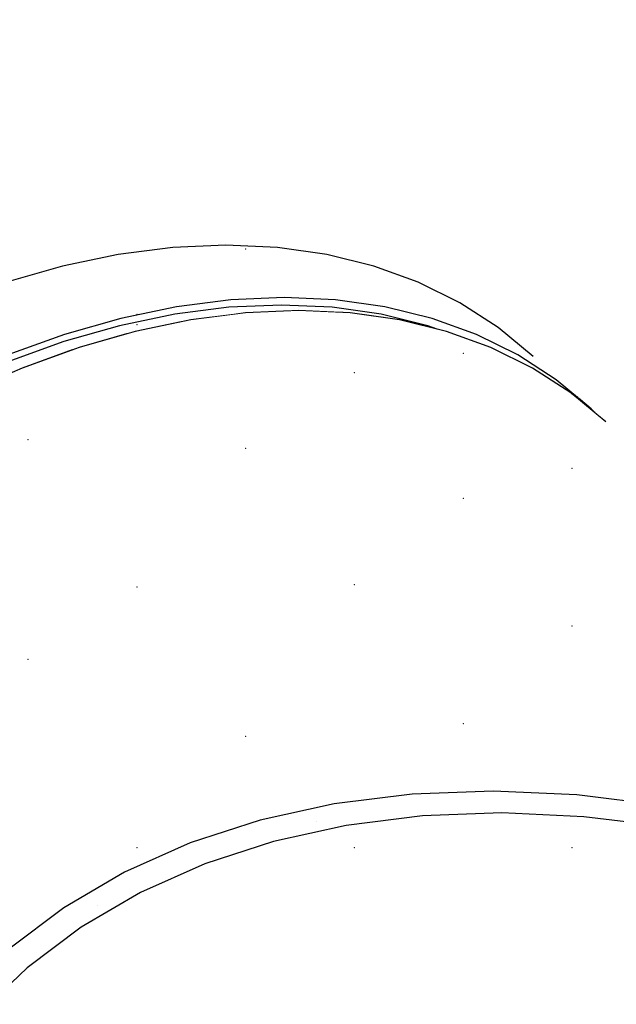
# Model space of a CAD drawing. Header units: millimetres. Extents: x -543656 to -529918, y -2500 to 6290.
# Tile 31 of 58: x -539016 to -538948, y 4940 to 5053. Entities that reach past the tile are written whole.
import ezdxf

# ---------------------------------------------------------------- set-up
doc = ezdxf.new("R2010")
doc.units = ezdxf.units.MM
doc.header["$MEASUREMENT"] = 0
doc.linetypes.add('Wipeout_Contour', pattern=[1000, 0, -1000])
for name, color, linetype in [('2 - KÓTA NS.2D', 7, 'Continuous'), ('3 - SVĚTLA.3D', 7, 'Continuous'), ('4 - PRVKY ZÁMEČNICKÉ.3D', 7, 'Continuous'), ('Výplně - Povrchové', 7, 'Continuous'), ('Výplně – Řezové', 7, 'Continuous')]:
    doc.layers.add(name, color=color, linetype=linetype)
doc.styles.add('GENEROVANÝ_STYL_1', font='Arial.ttf')
doc.dimstyles.new('GENEROVANÝ_STYL__1', dxfattribs={"dimtxt": 100, "dimasz": 85.5, "dimexe": 0.18, "dimexo": 450, "dimgap": 0, "dimtad": 1, "dimdec": 0, "dimzin": 0, "dimdsep": 46, "dimtxsty": 'GENEROVANÝ_STYL_1', "dimblk": 'ARROWHEAD_6', "dimblk1": 'ARROWHEAD_6', "dimblk2": 'ARROWHEAD_6', "dimcen": 0.09, "dimclrd": 256, "dimclre": 256, "dimclrt": 256, "dimazin": 0, "dimtfac": 1, "dimtdec": 4, "dimtmove": 0, "dimatfit": 3, "dimfxl": 1, "dimtolj": 1, "dimtzin": 0, "dimarcsym": 0})

# ---------------------------------------------------------------- blocks, each defined once
blk = doc.blocks.new('Řez_27', base_point=(-1697940.48, 0))
at = {"color": 254, "linetype": 'Wipeout_Contour', "lineweight": 0, "ltscale": 16710043.8509302}
blk.add_wipeout([(-539054.22, 5051.08), (-539054.22, 5021.72), (-539047.73, 5022.05), (-539046.73, 5021.9), (-539046.73, 5009.38), (-539045.93, 5010.29), (-539041.68, 5014.5), (-539038.78, 5017.01), (-539033.64, 5017.04), (-539032.38, 5017.05), (-539031.02, 5017.75), (-539024.5, 5020.59), (-539017.98, 5022.95), (-539011.51, 5024.79), (-539005.12, 5026.12), (-538998.85, 5026.92), (-538992.74, 5027.19), (-538986.83, 5026.92), (-538981.15, 5026.12), (-538975.74, 5024.79), (-538970.64, 5022.95), (-538965.87, 5020.59), (-538961.46, 5017.75), (-538957.45, 5014.42), (-538954.9, 5012.13), (-538934.22, 5005.74), (-538934.22, 5058.61), (-539054.22, 5058.61), (-539054.22, 5053.08), (-539047.09, 5053.08), (-539019.84, 5051.08)], dxfattribs=at).dxf.layer = 'Výplně - Povrchové'
blk = doc.blocks.new('Řez_110', base_point=(-1697940.48, 0))
at = {"color": 254, "linetype": 'Wipeout_Contour', "lineweight": 0, "ltscale": 2155860.023939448}
blk.add_wipeout([(-538954.9, 5012.13), (-538954.47, 5011.75), (-538928.79, 5003.8), (-538928.79, 5004.06)], dxfattribs=at).dxf.layer = 'Výplně - Povrchové'
at = {"color": 254, "linetype": 'Wipeout_Contour', "lineweight": 0, "ltscale": 24794578.17682935}
blk.add_wipeout([(-539039.63, 4895.49), (-539040.02, 4886.76), (-539039.63, 4877.73), (-539038.45, 4868.47), (-539036.49, 4859.03), (-539033.76, 4849.47), (-539033.22, 4847.97), (-539027.96, 4849.06), (-539021.61, 4850.87), (-539015.23, 4853.17), (-539008.84, 4855.96), (-539002.49, 4859.22), (-538996.21, 4862.92), (-538990.05, 4867.05), (-538984.04, 4871.57), (-538978.23, 4876.46), (-538972.63, 4881.7), (-538967.3, 4887.24), (-538962.26, 4893.05), (-538957.55, 4899.11), (-538953.19, 4905.36), (-538949.21, 4911.77), (-538945.63, 4918.31), (-538942.49, 4924.92), (-538939.78, 4931.58), (-538937.54, 4938.24), (-538935.78, 4944.86), (-538934.5, 4951.4), (-538933.72, 4957.81), (-538933.68, 4958.78), (-538941.96, 4960.4), (-538951.62, 4961.57), (-538961.05, 4962), (-538970.17, 4961.66), (-538978.93, 4960.57), (-538987.29, 4958.74), (-538995.18, 4956.16), (-539002.55, 4952.87), (-539009.37, 4948.87), (-539015.59, 4944.2), (-539021.17, 4938.89), (-539026.08, 4932.96), (-539030.28, 4926.45), (-539033.76, 4919.4), (-539036.49, 4911.86), (-539038.45, 4903.88)], dxfattribs=at).dxf.layer = 'Výplně - Povrchové'
at = {"color": 254, "linetype": 'Wipeout_Contour', "lineweight": 0, "ltscale": 2155858.094284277}
blk.add_wipeout([(-538954.47, 5011.75), (-538952.95, 5010.39), (-538928.79, 5002.91), (-538928.79, 5003.8)], dxfattribs=at).dxf.layer = 'Výplně - Povrchové'
at = {"color": 254, "linetype": 'Wipeout_Contour', "lineweight": 0, "ltscale": 2694827.676055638}
blk.add_wipeout([(-538952.95, 5010.39), (-538950.77, 5008.42), (-538950.43, 5008.07), (-538928.79, 5001.38), (-538928.79, 5002.91)], dxfattribs=at).dxf.layer = 'Výplně - Povrchové'
at = {"color": 254, "linetype": 'Wipeout_Contour', "lineweight": 0, "ltscale": 3233792.686763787}
blk.add_wipeout([(-538950.43, 5008.07), (-538950.24, 5007.87), (-538949.1, 5006.92), (-538946.68, 5004.75), (-538928.79, 4999.22), (-538928.79, 5001.38)], dxfattribs=at).dxf.layer = 'Výplně - Povrchové'
at = {"color": 254, "linetype": 'Wipeout_Contour', "lineweight": 0, "ltscale": 2155917.712757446}
blk.add_wipeout([(-538961.46, 5017.75), (-538954.78, 5011.75), (-538950.77, 5008.42), (-538957.45, 5014.42)], dxfattribs=at).dxf.layer = 'Výplně - Povrchové'
at = {"color": 254, "linetype": 'Wipeout_Contour', "lineweight": 0, "ltscale": 2155934.668569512}
blk.add_wipeout([(-538961.46, 5017.75), (-538965.87, 5020.59), (-538959.19, 5014.59), (-538954.78, 5011.75)], dxfattribs=at).dxf.layer = 'Výplně - Povrchové'
at = {"color": 254, "linetype": 'Wipeout_Contour', "lineweight": 0, "ltscale": 2155953.115886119}
blk.add_wipeout([(-538965.87, 5020.59), (-538970.64, 5022.95), (-538963.96, 5016.95), (-538959.19, 5014.59)], dxfattribs=at).dxf.layer = 'Výplně - Povrchové'
at = {"color": 254, "linetype": 'Wipeout_Contour', "lineweight": 0, "ltscale": 2155972.940945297}
blk.add_wipeout([(-538970.64, 5022.95), (-538975.74, 5024.79), (-538969.06, 5018.79), (-538963.96, 5016.95)], dxfattribs=at).dxf.layer = 'Výplně - Povrchové'
at = {"color": 254, "linetype": 'Wipeout_Contour', "lineweight": 0, "ltscale": 2155994.021495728}
blk.add_wipeout([(-538975.74, 5024.79), (-538981.15, 5026.12), (-538974.47, 5020.12), (-538969.06, 5018.79)], dxfattribs=at).dxf.layer = 'Výplně - Povrchové'
at = {"color": 254, "linetype": 'Wipeout_Contour', "lineweight": 0, "ltscale": 2156016.227551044}
blk.add_wipeout([(-538981.15, 5026.12), (-538986.83, 5026.92), (-538980.15, 5020.92), (-538974.47, 5020.12)], dxfattribs=at).dxf.layer = 'Výplně - Povrchové'
at = {"layer": '3 - SVĚTLA.3D', "color": 181, "linetype": 'Continuous', "lineweight": 30, "true_color": 0x9e3eff}
blk.add_line((-538970.64, 5022.95), (-538975.74, 5024.79), dxfattribs=at)
at = {"color": 254, "linetype": 'Wipeout_Contour', "lineweight": 0, "ltscale": 2156039.422191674}
blk.add_wipeout([(-538986.83, 5026.92), (-538992.74, 5027.19), (-538986.06, 5021.19), (-538980.15, 5020.92)], dxfattribs=at).dxf.layer = 'Výplně - Povrchové'
at = {"layer": '3 - SVĚTLA.3D', "color": 181, "linetype": 'Continuous', "lineweight": 30, "true_color": 0x9e3eff}
blk.add_line((-538975.74, 5024.79), (-538981.15, 5026.12), dxfattribs=at)
at = {"color": 254, "linetype": 'Wipeout_Contour', "lineweight": 0, "ltscale": 2156063.462392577}
blk.add_wipeout([(-538998.85, 5026.92), (-538992.17, 5020.92), (-538986.06, 5021.19), (-538992.74, 5027.19)], dxfattribs=at).dxf.layer = 'Výplně - Povrchové'
at = {"layer": '3 - SVĚTLA.3D', "color": 181, "linetype": 'Continuous', "lineweight": 30, "true_color": 0x9e3eff}
blk.add_line((-538981.15, 5026.12), (-538986.83, 5026.92), dxfattribs=at)
at = {"layer": '3 - SVĚTLA.3D', "color": 7, "linetype": 'Continuous', "lineweight": 0}
blk.add_point((-538990.48, 5026.74), dxfattribs=at)
at = {"color": 254, "linetype": 'Wipeout_Contour', "lineweight": 0, "ltscale": 2156088.199988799}
blk.add_wipeout([(-538998.85, 5026.92), (-539005.12, 5026.12), (-538998.44, 5020.12), (-538992.17, 5020.92)], dxfattribs=at).dxf.layer = 'Výplně - Povrchové'
at = {"layer": '3 - SVĚTLA.3D', "color": 181, "linetype": 'Continuous', "lineweight": 30, "true_color": 0x9e3eff}
for p, q in [((-538992.74, 5027.19), (-538998.85, 5026.92)), ((-538986.83, 5026.92), (-538992.74, 5027.19))]:
    blk.add_line(p, q, dxfattribs=at)
at = {"color": 254, "linetype": 'Wipeout_Contour', "lineweight": 0, "ltscale": 2156113.482420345}
blk.add_wipeout([(-539005.12, 5026.12), (-539011.51, 5024.79), (-539004.83, 5018.79), (-538998.44, 5020.12)], dxfattribs=at).dxf.layer = 'Výplně - Povrchové'
at = {"layer": '3 - SVĚTLA.3D', "color": 181, "linetype": 'Continuous', "lineweight": 30, "true_color": 0x9e3eff}
blk.add_line((-538998.85, 5026.92), (-539005.12, 5026.12), dxfattribs=at)
at = {"color": 254, "linetype": 'Wipeout_Contour', "lineweight": 0, "ltscale": 2156139.153844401}
blk.add_wipeout([(-539017.98, 5022.95), (-539011.3, 5016.95), (-539004.83, 5018.79), (-539011.51, 5024.79)], dxfattribs=at).dxf.layer = 'Výplně - Povrchové'
at = {"layer": '3 - SVĚTLA.3D', "color": 181, "linetype": 'Continuous', "lineweight": 30, "true_color": 0x9e3eff}
blk.add_line((-539005.12, 5026.12), (-539011.51, 5024.79), dxfattribs=at)
at = {"color": 254, "linetype": 'Wipeout_Contour', "lineweight": 0, "ltscale": 2156165.056006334}
blk.add_wipeout([(-539017.98, 5022.95), (-539024.5, 5020.59), (-539017.82, 5014.59), (-539011.3, 5016.95)], dxfattribs=at).dxf.layer = 'Výplně - Povrchové'
at = {"layer": '3 - SVĚTLA.3D', "color": 181, "linetype": 'Continuous', "lineweight": 30, "true_color": 0x9e3eff}
blk.add_line((-539011.51, 5024.79), (-539017.98, 5022.95), dxfattribs=at)
at = {"color": 254, "linetype": 'Wipeout_Contour', "lineweight": 0, "ltscale": 25873605.91793859}
blk.add_wipeout([(-539075.57, 4968.06), (-539071.32, 4973.51), (-539066.23, 4979.38), (-539060.85, 4984.98), (-539055.2, 4990.26), (-539049.32, 4995.21), (-539043.25, 4999.78), (-539037.03, 5003.95), (-539030.69, 5007.69), (-539024.28, 5010.98), (-539017.82, 5013.79), (-539011.37, 5016.12), (-539004.96, 5017.95), (-538998.63, 5019.26), (-538992.43, 5020.06), (-538986.38, 5020.32), (-538980.53, 5020.06), (-538974.91, 5019.26), (-538969.55, 5017.95), (-538968.46, 5017.55), (-538967.39, 5017.29), (-538962.29, 5015.45), (-538957.52, 5013.09), (-538953.11, 5010.25), (-538950.24, 5007.87), (-538950.77, 5008.42), (-538954.78, 5011.75), (-538959.19, 5014.59), (-538963.96, 5016.95), (-538969.06, 5018.79), (-538974.47, 5020.12), (-538980.15, 5020.92), (-538986.06, 5021.19), (-538992.17, 5020.92), (-538998.44, 5020.12), (-539004.83, 5018.79), (-539011.3, 5016.95), (-539017.82, 5014.59), (-539024.34, 5011.75), (-539030.82, 5008.42), (-539037.22, 5004.65), (-539043.51, 5000.44), (-539049.64, 4995.82), (-539055.57, 4990.83), (-539061.28, 4985.49), (-539066.72, 4979.83), (-539071.86, 4973.9), (-539075.57, 4969.14)], dxfattribs=at).dxf.layer = 'Výplně - Povrchové'
at = {"layer": '3 - SVĚTLA.3D', "color": 181, "linetype": 'Continuous', "lineweight": 30, "true_color": 0x9e3eff}
for p, q in [((-538965.87, 5020.59), (-538970.64, 5022.95)), ((-538986.06, 5021.19), (-538992.17, 5020.92)), ((-538980.15, 5020.92), (-538986.06, 5021.19))]:
    blk.add_line(p, q, dxfattribs=at)
at = {"color": 254, "linetype": 'Wipeout_Contour', "lineweight": 0, "ltscale": 1616977.114663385}
blk.add_wipeout([(-538969.55, 5017.95), (-538969.36, 5017.78), (-538968.46, 5017.55)], dxfattribs=at).dxf.layer = 'Výplně - Povrchové'
at = {"color": 254, "linetype": 'Wipeout_Contour', "lineweight": 0, "ltscale": 2694566.53050419}
blk.add_wipeout([(-538953.11, 5010.25), (-538852.83, 4920.17), (-538849.95, 4917.68), (-538847.23, 4915.42), (-538949.1, 5006.92)], dxfattribs=at).dxf.layer = 'Výplně - Povrchové'
at = {"color": 254, "linetype": 'Wipeout_Contour', "lineweight": 0, "ltscale": 2694977.805121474}
blk.add_wipeout([(-538974.91, 5019.26), (-538974.45, 5018.85), (-538972.8, 5018.62), (-538969.36, 5017.78), (-538969.55, 5017.95)], dxfattribs=at).dxf.layer = 'Výplně - Povrchové'
at = {"color": 254, "linetype": 'Wipeout_Contour', "lineweight": 0, "ltscale": 2155717.137086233}
blk.add_wipeout([(-538957.52, 5013.09), (-538862.14, 4927.42), (-538852.83, 4920.17), (-538953.11, 5010.25)], dxfattribs=at).dxf.layer = 'Výplně - Povrchové'
at = {"color": 254, "linetype": 'Wipeout_Contour', "lineweight": 0, "ltscale": 2695004.96559335}
blk.add_wipeout([(-538980.53, 5020.06), (-538979.89, 5019.48), (-538978.48, 5019.42), (-538974.45, 5018.85), (-538974.91, 5019.26)], dxfattribs=at).dxf.layer = 'Výplně - Povrchové'
at = {"color": 254, "linetype": 'Wipeout_Contour', "lineweight": 0, "ltscale": 2155745.410950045}
blk.add_wipeout([(-538957.52, 5013.09), (-538962.29, 5015.45), (-538871.75, 4934.13), (-538862.14, 4927.42)], dxfattribs=at).dxf.layer = 'Výplně - Povrchové'
at = {"color": 254, "linetype": 'Wipeout_Contour', "lineweight": 0, "ltscale": 2695033.49082997}
blk.add_wipeout([(-538986.38, 5020.32), (-538985.61, 5019.63), (-538984.39, 5019.69), (-538979.89, 5019.48), (-538980.53, 5020.06)], dxfattribs=at).dxf.layer = 'Výplně - Povrchové'
at = {"color": 254, "linetype": 'Wipeout_Contour', "lineweight": 0, "ltscale": 2155774.920367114}
blk.add_wipeout([(-538967.39, 5017.29), (-538881.62, 4940.25), (-538871.75, 4934.13), (-538962.29, 5015.45)], dxfattribs=at).dxf.layer = 'Výplně - Povrchové'
at = {"color": 254, "linetype": 'Wipeout_Contour', "lineweight": 0, "ltscale": 2695063.144322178}
blk.add_wipeout([(-538986.38, 5020.32), (-538992.43, 5020.06), (-538991.57, 5019.28), (-538990.5, 5019.42), (-538985.61, 5019.63)], dxfattribs=at).dxf.layer = 'Výplně - Povrchové'
at = {"color": 254, "linetype": 'Wipeout_Contour', "lineweight": 0, "ltscale": 2155805.483378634}
blk.add_wipeout([(-538967.39, 5017.29), (-538972.8, 5018.62), (-538891.67, 4945.75), (-538881.62, 4940.25)], dxfattribs=at).dxf.layer = 'Výplně - Povrchové'
at = {"color": 254, "linetype": 'Wipeout_Contour', "lineweight": 0, "ltscale": 2695093.704020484}
blk.add_wipeout([(-538992.43, 5020.06), (-538998.63, 5019.26), (-538997.7, 5018.43), (-538996.77, 5018.62), (-538991.57, 5019.28)], dxfattribs=at).dxf.layer = 'Výplně - Povrchové'
at = {"color": 254, "linetype": 'Wipeout_Contour', "lineweight": 0, "ltscale": 2155836.911574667}
blk.add_wipeout([(-538978.48, 5019.42), (-538901.85, 4950.59), (-538891.67, 4945.75), (-538972.8, 5018.62)], dxfattribs=at).dxf.layer = 'Výplně - Povrchové'
at = {"layer": '3 - SVĚTLA.3D', "color": 181, "linetype": 'Continuous', "lineweight": 30, "true_color": 0x9e3eff}
blk.add_line((-538992.17, 5020.92), (-538998.44, 5020.12), dxfattribs=at)
at = {"color": 254, "linetype": 'Wipeout_Contour', "lineweight": 0, "ltscale": 2695124.963132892}
blk.add_wipeout([(-539004.96, 5017.95), (-539003.97, 5017.06), (-539003.16, 5017.29), (-538997.7, 5018.43), (-538998.63, 5019.26)], dxfattribs=at).dxf.layer = 'Výplně - Povrchové'
at = {"color": 254, "linetype": 'Wipeout_Contour', "lineweight": 0, "ltscale": 2155869.011173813}
blk.add_wipeout([(-538978.48, 5019.42), (-538984.39, 5019.69), (-538912.09, 4954.75), (-538901.85, 4950.59)], dxfattribs=at).dxf.layer = 'Výplně - Povrchové'
at = {"layer": '3 - SVĚTLA.3D', "color": 7, "linetype": 'Continuous', "lineweight": 0}
blk.add_point((-539002.98, 5019.25), dxfattribs=at)
at = {"color": 254, "linetype": 'Wipeout_Contour', "lineweight": 0, "ltscale": 2155901.584211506}
blk.add_wipeout([(-538984.39, 5019.69), (-538990.5, 5019.42), (-538922.33, 4958.2), (-538912.09, 4954.75)], dxfattribs=at).dxf.layer = 'Výplně - Povrchové'
at = {"color": 254, "linetype": 'Wipeout_Contour', "lineweight": 0, "ltscale": 2695156.716121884}
blk.add_wipeout([(-539011.37, 5016.12), (-539010.33, 5015.19), (-539009.63, 5015.45), (-539003.97, 5017.06), (-539004.96, 5017.95)], dxfattribs=at).dxf.layer = 'Výplně - Povrchové'
at = {"layer": '3 - SVĚTLA.3D', "color": 181, "linetype": 'Continuous', "lineweight": 30, "true_color": 0x9e3eff}
for p, q in [((-538974.47, 5020.12), (-538980.15, 5020.92)), ((-538986.38, 5020.32), (-538992.43, 5020.06)), ((-538980.53, 5020.06), (-538986.38, 5020.32))]:
    blk.add_line(p, q, dxfattribs=at)
at = {"color": 254, "linetype": 'Wipeout_Contour', "lineweight": 0, "ltscale": 2155934.429882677}
blk.add_wipeout([(-538990.5, 5019.42), (-538996.77, 5018.62), (-538932.51, 4960.91), (-538922.33, 4958.2)], dxfattribs=at).dxf.layer = 'Výplně - Povrchové'
at = {"color": 254, "linetype": 'Wipeout_Contour', "lineweight": 0, "ltscale": 2695188.758910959}
blk.add_wipeout([(-539017.82, 5013.79), (-539016.75, 5012.83), (-539016.15, 5013.09), (-539010.33, 5015.19), (-539011.37, 5016.12)], dxfattribs=at).dxf.layer = 'Výplně - Povrchové'
at = {"layer": '3 - SVĚTLA.3D', "color": 181, "linetype": 'Continuous', "lineweight": 30, "true_color": 0x9e3eff}
for p, q in [((-538992.43, 5020.06), (-538998.63, 5019.26)), ((-538974.91, 5019.26), (-538980.53, 5020.06)), ((-538984.39, 5019.69), (-538990.5, 5019.42)), ((-538978.48, 5019.42), (-538984.39, 5019.69))]:
    blk.add_line(p, q, dxfattribs=at)
at = {"layer": '3 - SVĚTLA.3D', "color": 7, "linetype": 'Continuous', "lineweight": 0}
for p in [(-538977.98, 4958), (-538952.98, 4958)]:
    blk.add_point(p, dxfattribs=at)
at = {"color": 254, "linetype": 'Wipeout_Contour', "lineweight": 0, "ltscale": 2155967.34579597}
blk.add_wipeout([(-538996.77, 5018.62), (-539003.16, 5017.29), (-538942.57, 4962.87), (-538932.51, 4960.91)], dxfattribs=at).dxf.layer = 'Výplně - Povrchové'
at = {"layer": '3 - SVĚTLA.3D', "color": 181, "linetype": 'Continuous', "lineweight": 30, "true_color": 0x9e3eff}
for p, q in [((-538998.44, 5020.12), (-539004.83, 5018.79)), ((-538969.06, 5018.79), (-538974.47, 5020.12)), ((-538998.63, 5019.26), (-539004.96, 5017.95)), ((-538990.5, 5019.42), (-538996.77, 5018.62)), ((-538972.8, 5018.62), (-538978.48, 5019.42)), ((-538969.55, 5017.95), (-538974.91, 5019.26))]:
    blk.add_line(p, q, dxfattribs=at)
at = {"layer": '3 - SVĚTLA.3D', "color": 7, "linetype": 'Continuous', "lineweight": 0}
blk.add_point((-539002.98, 5018.08), dxfattribs=at)
at = {"color": 254, "linetype": 'Wipeout_Contour', "lineweight": 0, "ltscale": 2156000.129110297}
blk.add_wipeout([(-539003.16, 5017.29), (-539009.63, 5015.45), (-538952.43, 4964.07), (-538942.57, 4962.87)], dxfattribs=at).dxf.layer = 'Výplně - Povrchové'
at = {"layer": '3 - SVĚTLA.3D', "color": 181, "linetype": 'Continuous', "lineweight": 30, "true_color": 0x9e3eff}
for p, q in [((-538961.46, 5017.75), (-538965.87, 5020.59)), ((-539004.83, 5018.79), (-539011.3, 5016.95)), ((-538996.77, 5018.62), (-539003.16, 5017.29)), ((-538967.39, 5017.29), (-538972.8, 5018.62)), ((-538963.96, 5016.95), (-538969.06, 5018.79)), ((-539004.96, 5017.95), (-539011.37, 5016.12)), ((-538968.46, 5017.55), (-538969.55, 5017.95)), ((-538950.24, 5007.87), (-538950.77, 5008.42))]:
    blk.add_line(p, q, dxfattribs=at)
at = {"color": 254, "linetype": 'Wipeout_Contour', "lineweight": 0, "ltscale": 2156032.577716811}
blk.add_wipeout([(-539016.15, 5013.09), (-538962.05, 4964.5), (-538952.43, 4964.07), (-539009.63, 5015.45)], dxfattribs=at).dxf.layer = 'Výplně - Povrchové'
at = {"layer": '3 - SVĚTLA.3D', "color": 181, "linetype": 'Continuous', "lineweight": 30, "true_color": 0x9e3eff}
for p, q in [((-538957.45, 5014.42), (-538961.46, 5017.75)), ((-539011.3, 5016.95), (-539017.82, 5014.59)), ((-539003.16, 5017.29), (-539009.63, 5015.45)), ((-538962.29, 5015.45), (-538967.39, 5017.29)), ((-538959.19, 5014.59), (-538963.96, 5016.95)), ((-539011.37, 5016.12), (-539017.82, 5013.79)), ((-538954.78, 5011.75), (-538959.19, 5014.59)), ((-538953.11, 5010.25), (-538957.52, 5013.09)), ((-538950.77, 5008.42), (-538954.78, 5011.75)), ((-538949.1, 5006.92), (-538953.11, 5010.25))]:
    blk.add_line(p, q, dxfattribs=at)
at = {"layer": '3 - SVĚTLA.3D', "color": 7, "linetype": 'Continuous', "lineweight": 0}
for p in [(-538965.48, 5014.78), (-538952.98, 5010.09), (-538952.98, 5001.57), (-538952.98, 4983.48)]:
    blk.add_point(p, dxfattribs=at)
at = {"color": 254, "linetype": 'Wipeout_Contour', "lineweight": 0, "ltscale": 2156064.491861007}
blk.add_wipeout([(-539022.67, 5010.25), (-538971.36, 4964.16), (-538962.05, 4964.5), (-539016.15, 5013.09)], dxfattribs=at).dxf.layer = 'Výplně - Povrchové'
at = {"layer": '3 - SVĚTLA.3D', "color": 181, "linetype": 'Continuous', "lineweight": 30, "true_color": 0x9e3eff}
for p, q in [((-539009.63, 5015.45), (-539016.15, 5013.09)), ((-538957.52, 5013.09), (-538962.29, 5015.45))]:
    blk.add_line(p, q, dxfattribs=at)
at = {"layer": '3 - SVĚTLA.3D', "color": 7, "linetype": 'Continuous', "lineweight": 0}
for p in [(-538977.98, 5012.55), (-538965.48, 4998.14), (-538965.48, 4972.27)]:
    blk.add_point(p, dxfattribs=at)
at = {"color": 254, "linetype": 'Wipeout_Contour', "lineweight": 0, "ltscale": 2156095.674882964}
blk.add_wipeout([(-539022.67, 5010.25), (-539029.15, 5006.92), (-538980.3, 4963.05), (-538971.36, 4964.16)], dxfattribs=at).dxf.layer = 'Výplně - Povrchové'
at = {"layer": '3 - SVĚTLA.3D', "color": 181, "linetype": 'Continuous', "lineweight": 30, "true_color": 0x9e3eff}
blk.add_line((-539016.15, 5013.09), (-539022.67, 5010.25), dxfattribs=at)
at = {"layer": '3 - SVĚTLA.3D', "color": 7, "linetype": 'Continuous', "lineweight": 0}
blk.add_point((-538977.98, 4988.22), dxfattribs=at)
at = {"color": 254, "linetype": 'Wipeout_Contour', "lineweight": 0, "ltscale": 2156125.934470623}
blk.add_wipeout([(-539035.55, 5003.15), (-538988.82, 4961.17), (-538980.3, 4963.05), (-539029.15, 5006.92)], dxfattribs=at).dxf.layer = 'Výplně - Povrchové'
at = {"layer": '3 - SVĚTLA.3D', "color": 7, "linetype": 'Continuous', "lineweight": 0}
for p in [(-539015.48, 5004.85), (-538990.48, 5003.85)]:
    blk.add_point(p, dxfattribs=at)
at = {"color": 254, "linetype": 'Wipeout_Contour', "lineweight": 0, "ltscale": 2156155.08413214}
blk.add_wipeout([(-539041.84, 4998.94), (-538996.87, 4958.55), (-538988.82, 4961.17), (-539035.55, 5003.15)], dxfattribs=at).dxf.layer = 'Výplně - Povrchové'
at = {"layer": '3 - SVĚTLA.3D', "color": 7, "linetype": 'Continuous', "lineweight": 0}
blk.add_point((-538990.48, 4970.79), dxfattribs=at)
at = {"color": 254, "linetype": 'Wipeout_Contour', "lineweight": 0, "ltscale": 2156182.944238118}
blk.add_wipeout([(-539047.97, 4994.32), (-539004.4, 4955.19), (-538996.87, 4958.55), (-539041.84, 4998.94)], dxfattribs=at).dxf.layer = 'Výplně - Povrchové'
at = {"layer": '3 - SVĚTLA.3D', "color": 7, "linetype": 'Continuous', "lineweight": 0}
for p in [(-539002.98, 4987.93), (-539002.98, 4958)]:
    blk.add_point(p, dxfattribs=at)
at = {"color": 254, "linetype": 'Wipeout_Contour', "lineweight": 0, "ltscale": 2156209.343000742}
blk.add_wipeout([(-539053.9, 4989.33), (-539011.36, 4951.11), (-539004.4, 4955.19), (-539047.97, 4994.32)], dxfattribs=at).dxf.layer = 'Výplně - Povrchové'
at = {"color": 254, "linetype": 'Wipeout_Contour', "lineweight": 0, "ltscale": 2156234.117685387}
blk.add_wipeout([(-539059.61, 4983.99), (-539017.7, 4946.35), (-539011.36, 4951.11), (-539053.9, 4989.33)], dxfattribs=at).dxf.layer = 'Výplně - Povrchové'
at = {"layer": 'Výplně – Řezové', "linetype": 'Continuous', "lineweight": 0, "true_color": 0xbcbcbc}
h = blk.add_hatch(dxfattribs=at)
h.set_pattern_fill('OMÍTKA_MALTOVÉ_LOŽE', color=9, style=0, pattern_type=2)
h.set_pattern_definition([(45, (-1697940.485, 75), (-23.8648539, 23.8648539), [0, -22.5, 0, -33.75]), (110, (-1697865.485, 75), (31.714626, 11.5431798), [0, -16.5, 0, -28.5])])
h.paths.add_polyline_path([(-539042.23, 4896.64), (-539042.63, 4887.73), (-539042.23, 4878.52), (-539041.02, 4869.07), (-539039.03, 4859.43), (-539036.24, 4849.67), (-539032.7, 4839.85), (-539028.4, 4830.02), (-539023.4, 4820.25), (-539017.7, 4810.6), (-539011.36, 4801.13), (-539004.4, 4791.89), (-538996.87, 4782.94), (-538988.82, 4774.34), (-538983.39, 4769.11), (-538982.05, 4770.6), (-538987.29, 4775.64), (-538995.18, 4784.07), (-539002.55, 4792.84), (-539009.37, 4801.89), (-539015.59, 4811.18), (-539021.17, 4820.63), (-539026.08, 4830.21), (-539030.28, 4839.84), (-539033.76, 4849.47), (-539036.49, 4859.03), (-539038.45, 4868.47), (-539039.63, 4877.73), (-539040.02, 4886.76), (-539039.63, 4895.49), (-539038.45, 4903.88), (-539036.49, 4911.86), (-539033.76, 4919.4), (-539030.28, 4926.45), (-539026.08, 4932.96), (-539021.17, 4938.89), (-539015.59, 4944.2), (-539009.37, 4948.87), (-539002.55, 4952.87), (-538995.18, 4956.16), (-538987.29, 4958.74), (-538978.93, 4960.57), (-538970.17, 4961.66), (-538961.05, 4962), (-538951.62, 4961.57), (-538941.96, 4960.4), (-538932.1, 4958.48), (-538922.13, 4955.82), (-538912.09, 4952.44), (-538902.05, 4948.37), (-538892.08, 4943.62), (-538882.23, 4938.23), (-538872.56, 4932.23), (-538863.13, 4925.66), (-538854.01, 4918.55), (-538851.28, 4916.19), (-538849.95, 4917.68), (-538852.83, 4920.17), (-538862.14, 4927.42), (-538871.75, 4934.13), (-538881.62, 4940.25), (-538891.67, 4945.75), (-538901.85, 4950.59), (-538912.09, 4954.75), (-538922.33, 4958.2), (-538932.51, 4960.91), (-538942.57, 4962.87), (-538952.43, 4964.07), (-538962.05, 4964.5), (-538971.36, 4964.16), (-538980.3, 4963.05), (-538988.82, 4961.17), (-538996.87, 4958.55), (-539004.4, 4955.19), (-539011.36, 4951.11), (-539017.7, 4946.35), (-539023.4, 4940.92), (-539028.4, 4934.87), (-539032.7, 4928.23), (-539036.24, 4921.04), (-539039.03, 4913.34), (-539041.02, 4905.19)])
at = {"layer": '3 - SVĚTLA.3D', "color": 9, "linetype": 'Continuous', "lineweight": 30, "true_color": 0xbcbcbc, "flags": 128}
for points in [[(-538871.75, 4934.13), (-538881.62, 4940.25), (-538891.67, 4945.75), (-538901.85, 4950.59), (-538912.09, 4954.75), (-538922.33, 4958.2), (-538932.51, 4960.91), (-538942.57, 4962.87), (-538952.43, 4964.07), (-538962.05, 4964.5), (-538971.36, 4964.16), (-538980.3, 4963.05), (-538988.82, 4961.17), (-538996.87, 4958.55), (-539004.4, 4955.19), (-539011.36, 4951.11), (-539017.7, 4946.35), (-539023.4, 4940.92), (-539028.4, 4934.87)], [(-538882.23, 4938.23), (-538892.08, 4943.62), (-538902.05, 4948.37), (-538912.09, 4952.44), (-538922.13, 4955.82), (-538932.1, 4958.48), (-538941.96, 4960.4), (-538951.62, 4961.57), (-538961.05, 4962), (-538970.17, 4961.66), (-538978.93, 4960.57), (-538987.29, 4958.74), (-538995.18, 4956.16), (-539002.55, 4952.87), (-539009.37, 4948.87), (-539015.59, 4944.2), (-539021.17, 4938.89)]]:
    blk.add_lwpolyline(points, dxfattribs=at)
at = {"layer": '3 - SVĚTLA.3D', "color": 7, "linetype": 'Continuous', "lineweight": 0}
blk.add_point((-539015.48, 4979.65), dxfattribs=at)
blk = doc.blocks.new('*D191', base_point=(-1697940.48, 0))
at = {"layer": '2 - KÓTA NS.2D', "color": 96, "linetype": 'Continuous', "lineweight": 0, "true_color": 0x007d00}
for p, q in [((-538381.64, 5220.22), (-538381.64, 5287.72)), ((-537931.64, 5220.22), (-538466.02, 5220.22)), ((-538381.64, 500), (-538381.64, 5220.22)), ((-538297.27, 500), (-538831.64, 500)), ((-538381.64, 432.5), (-538381.64, 500))]:
    blk.add_line(p, q, dxfattribs=at)
at = {"layer": '2 - KÓTA NS.2D', "color": 96, "linetype": 'Continuous', "lineweight": 15, "true_color": 0x007d00}
for p, q in [((-538336.64, 5175.22), (-538426.64, 5265.22)), ((-538426.64, 545), (-538336.64, 455))]:
    blk.add_line(p, q, dxfattribs=at)
at = {"layer": '2 - KÓTA NS.2D', "color": 96, "lineweight": 0, "true_color": 0x007d00, "insert": (-538401.64, 2688.52), "char_height": 100, "attachment_point": 7, "rotation": 90, "style": 'GENEROVANÝ_STYL_1'}
blk.add_mtext('\\A1;{\\pql;\\fArial|b0|i0|c0|p0;\\W1.000000;4\xa0720}', dxfattribs=at)
blk = doc.blocks.new('ARROWHEAD_6')
at = {"color": 0, "linetype": 'Continuous', "lineweight": 0}
for p, q in [((-0.5, -0.5), (0.5, 0.5)), ((0, 0), (-1, 0))]:
    blk.add_line(p, q, dxfattribs=at)
blk = doc.blocks.new('*D199', base_point=(-1697940.48, 0))
at = {"layer": '2 - KÓTA NS.2D', "color": 96, "linetype": 'Continuous', "lineweight": 0, "true_color": 0x007d00}
for p, q in [((-536754.45, 4986.19), (-536754.45, 5053.69)), ((-536670.08, 4986.19), (-537204.45, 4986.19)), ((-536754.45, 500), (-536754.45, 4986.19)), ((-536670.08, 500), (-537204.45, 500))]:
    blk.add_line(p, q, dxfattribs=at)
at = {"layer": '2 - KÓTA NS.2D', "color": 96, "linetype": 'Continuous', "lineweight": 15, "true_color": 0x007d00}
for p, q in [((-536709.45, 4941.19), (-536799.45, 5031.19)), ((-536799.45, 545), (-536709.45, 455))]:
    blk.add_line(p, q, dxfattribs=at)
at = {"layer": '2 - KÓTA NS.2D', "color": 96, "lineweight": 0, "true_color": 0x007d00, "char_height": 100, "attachment_point": 7, "rotation": 90, "style": 'GENEROVANÝ_STYL_1'}
for s, insert in [('\\A1;{\\pql;\\fArial|b0|i0|c0|p0;\\W1.000000;4\xa0486}', (-536774.45, 2685.91)), ('\\A1;{\\pql;\\fArial|b0|i0|c0|p0;\\W1.000000;200}', (-536774.45, 545))]:
    blk.add_mtext(s, dxfattribs=dict(at, insert=insert))

msp = doc.modelspace()

# ---------------------------------------------------------------- block references
at = {"layer": '4 - PRVKY ZÁMEČNICKÉ.3D', "lineweight": 0}
msp.add_blockref('Řez_27', (-1697940.48, 0), dxfattribs=at)

# ---------------------------------------------------------------- next in the draw order: block references
at = {"layer": '3 - SVĚTLA.3D', "lineweight": 0}
msp.add_blockref('Řez_110', (-1697940.48, 0), dxfattribs=at)

# ---------------------------------------------------------------- next in the draw order: dimensions: what is measured, and where the dimension line sits
at = {"layer": '2 - KÓTA NS.2D', "color": 96, "linetype": 'Continuous', "lineweight": 0, "true_color": 0x007d00}
for base, p2, picture, middle in [((-538381.64, 5220.22), (-538370.38, 5220.22), '*D191', (-538451.64, 2865.13)), ((-536754.45, 4986.19), (-536754.45, 4986.19), '*D199', (-536824.45, 2862.52))]:
    dim = msp.add_linear_dim(base=base, p1=(-539944.22, 500), p2=p2, angle=90, dimstyle='GENEROVANÝ_STYL__1', dxfattribs=at)
    dim.commit()
    dim.dimension.update_dxf_attribs({"geometry": picture, "text_midpoint": middle, "dimtype": 160, "text_rotation": 90})

doc.saveas('drawing.dxf')
